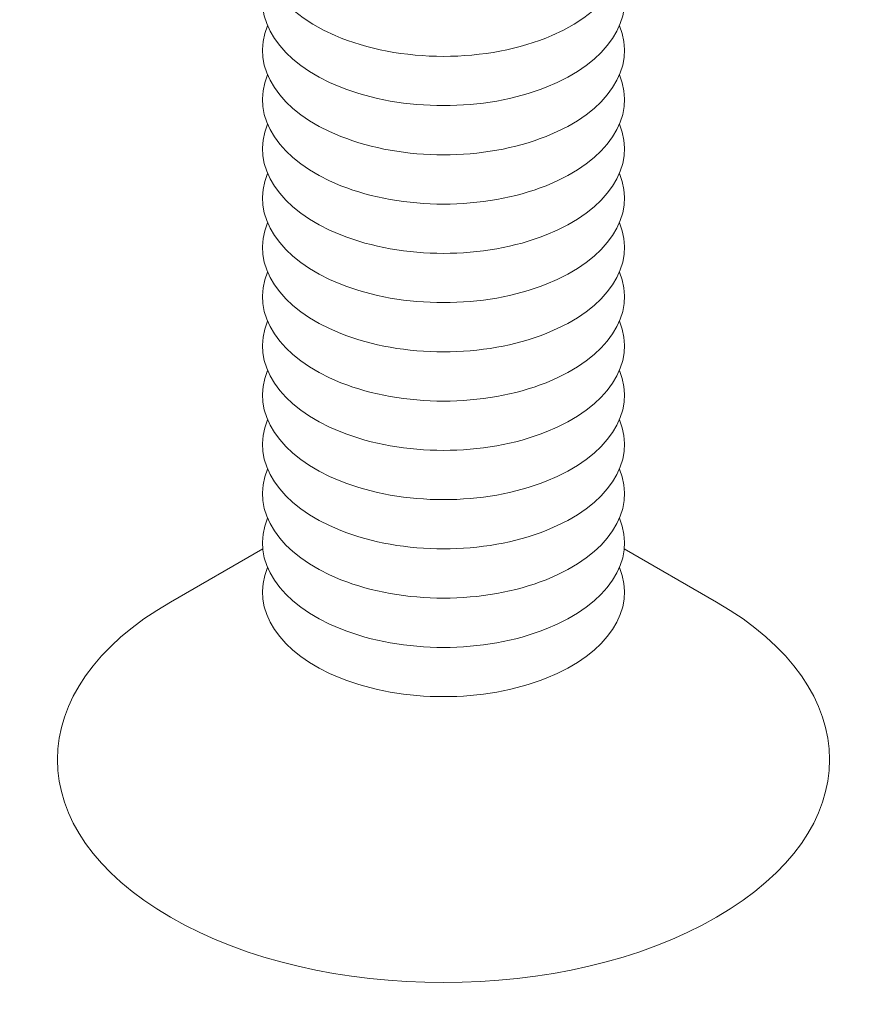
# Model space of a CAD drawing. Header units: millimetres. Extents: x -259 to 118, y 110 to 585.
# Tile 2 of 22: x 60.98 to 68.01, y 212.35 to 220.51. Entities that reach past the tile are written whole.
import ezdxf

# ---------------------------------------------------------------- set-up
doc = ezdxf.new("R2010")
doc.units = ezdxf.units.MM
doc.header["$MEASUREMENT"] = 0

msp = doc.modelspace()

# ---------------------------------------------------------------- linework, layer by layer
at = {"color": 0, "linetype": 'Continuous', "lineweight": 0, "extrusion": (-2.77556e-17, 0.816497, 0.57735)}
for p, q in [((62.9954, 216.128), (62.2304, 215.6863)), ((65.9908, 216.128), (66.7559, 215.6863))]:
    msp.add_line(p, q, dxfattribs=at)
at = {"color": 0, "linetype": 'Continuous', "lineweight": 0}
for centre, major_axis, start_param, end_param in [((64.4931, 221.0752), (-1.5, 0), -0.354047, 3.495639), ((64.4931, 220.2587), (-1.5, 0), -0.237941, 3.379534), ((64.4931, 219.034), (-1.5, 0), -0.237941, 3.379534), ((64.4931, 217.401), (-1.5, 0), -0.237941, 3.379534), ((64.4931, 214.3799), (-3.2, 0), -0.785398, 2.356194), ((64.4931, 214.3799), (3.2, 0), -0.785398, 0.785398)]:
    msp.add_ellipse(centre, major_axis=major_axis, ratio=0.57735, start_param=start_param, end_param=end_param, dxfattribs=at)
at = {"color": 0, "linetype": 'Continuous', "lineweight": 0, "extrusion": (-5.97022e-17, -2.4552e-32, -1)}
for centre in [(64.4931, 220.6669), (64.4931, 219.8505), (64.4931, 219.4422), (64.4931, 218.6257), (64.4931, 218.2175), (64.4931, 217.8092)]:
    msp.add_ellipse(centre, major_axis=(1.5, 0), ratio=0.57735, start_param=-0.237941, end_param=3.379534, dxfattribs=at)
at = {"color": 0, "linetype": 'Continuous', "lineweight": 0, "extrusion": (7.47819e-17, 5.55112e-17, -1)}
for centre in [(64.4931, 216.9927), (64.4931, 216.5845), (64.4931, 216.1762), (64.4931, 215.768)]:
    msp.add_ellipse(centre, major_axis=(1.5, 0), ratio=0.57735, start_param=-0.237941, end_param=3.379534, dxfattribs=at)

doc.saveas('drawing.dxf')
